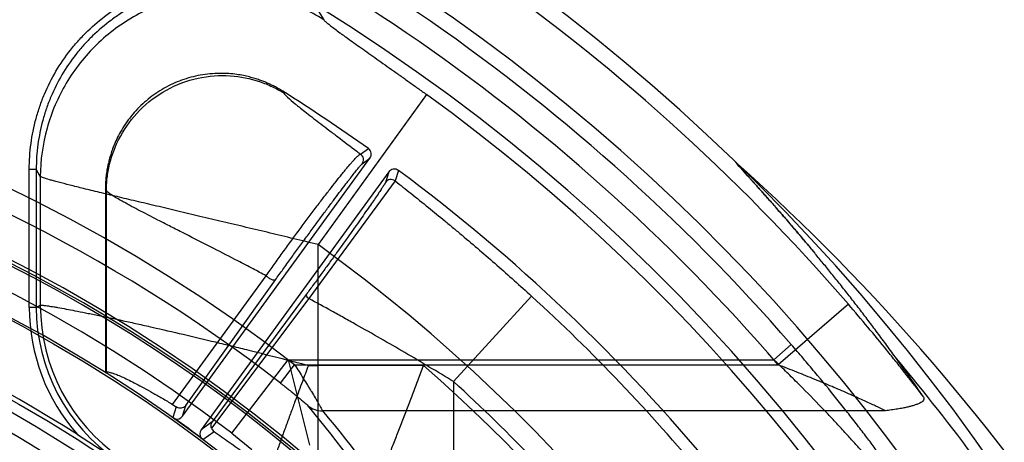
# Model space of a CAD drawing. Header units: millimetres. Extents: x 0 to 297, y 0 to 210.
# Tile 61 of 256: x 141.546 to 141.929, y 91.3 to 91.464. Entities that reach past the tile are written whole.
import ezdxf

# ---------------------------------------------------------------- set-up
doc = ezdxf.new("R2010")
doc.units = ezdxf.units.MM
doc.header["$LTSCALE"] = 16.335
doc.layers.get('0').update_dxf_attribs({"linetype": 'CONTINUOUS'})
for name, color, linetype in [('01_GLOBAL', 7, 'CONTINUOUS'), ('INTFCLR_1', 7, 'CONTINUOUS'), ('INTFCLR_144815', 7, 'CONTINUOUS')]:
    doc.layers.add(name, color=color, linetype=linetype)

msp = doc.modelspace()

# ---------------------------------------------------------------- linework, layer by layer
at = {"color": 7, "linetype": 'Continuous'}
msp.add_circle((142.5788034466, 92.2083412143), 3.42, dxfattribs=at)
at = {"color": 9, "linetype": 'Continuous'}
msp.add_arc((142.5788034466, 92.2083412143), 3.3761688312, 182.9674534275, 267.0325465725, dxfattribs=at)
at = {"layer": '01_GLOBAL', "color": 7, "linetype": 'Continuous'}
msp.add_circle((142.5788034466, 92.2083412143), 3.465, dxfattribs=at)
at = {"layer": 'INTFCLR_1', "color": 6, "linetype": 'Continuous'}
for radius in [0.5431065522, 0.5161422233]:
    msp.add_arc((141.273551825, 90.84008959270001), radius, 270, 90.00000002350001, dxfattribs=at)
at = {"layer": 'INTFCLR_144815', "color": 9, "linetype": 'Continuous'}
for p, q in [((141.6624865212, 91.46712585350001), (141.6643248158, 91.46412293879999)), ((141.6488170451, 91.43565176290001), (141.6484080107, 91.4363465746)), ((141.7042796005, 91.4350392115), (141.6621150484, 91.37679875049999)), ((141.678617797, 91.41192055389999), (141.6816620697, 91.4140980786)), ((141.6792432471, 91.40813356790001), (141.6822794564, 91.41031077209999)), ((141.5499896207, 91.3523972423), (141.5499896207, 91.4060250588)), ((141.5499896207, 91.4060250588), (141.5526859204, 91.4060250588)), ((141.5526859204, 91.4060250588), (141.5526859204, 91.3523972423)), ((141.554263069, 91.403185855), (141.5526859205, 91.4060261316)), ((141.6895606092, 91.40502070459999), (141.6882602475, 91.4009324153)), ((141.6933533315, 91.4056038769), (141.692055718, 91.4015074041)), ((141.5542630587, 91.4031837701), (141.5542630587, 91.3532277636)), ((141.692055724, 91.40150739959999), (141.6585971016, 91.3557813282)), ((141.5799221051, 91.39763174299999), (141.5795518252, 91.39830216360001)), ((141.5799221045, 91.32719626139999), (141.5799221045, 91.39763158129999)), ((141.6621150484, 91.25794562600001), (141.6621150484, 91.37679875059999)), ((141.60561217, 91.3146984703), (141.6419333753, 91.36468596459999)), ((141.6108004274, 91.3142758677), (141.645573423, 91.3630992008)), ((141.6585971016, 91.3557813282), (141.6207415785, 91.3054726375)), ((141.6575359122, 91.35736809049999), (141.6210554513, 91.3078923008)), ((141.7450280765, 91.3567669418), (141.7147370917, 91.3235719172)), ((141.5526859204, 91.3523972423), (141.5499896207, 91.3523972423)), ((141.5526859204, 91.3523972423), (141.5542630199, 91.3532277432)), ((141.8680634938, 91.3536207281), (141.8408209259, 91.3300889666)), ((141.8459102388, 91.33795928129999), (141.8391200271, 91.3320527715)), ((141.6286062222, 91.3034938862), (141.6504869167, 91.3320517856)), ((141.6504875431, 91.33205259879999), (141.6588372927, 91.29884378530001)), ((141.6504876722, 91.3320527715), (141.839120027, 91.3320527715)), ((141.6475296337, 91.3229777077), (141.6530370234, 91.3300889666)), ((141.6530370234, 91.3300889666), (141.8408209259, 91.3300889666)), ((141.6583701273, 91.3298463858), (141.6621150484, 91.3298463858)), ((141.7030652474, 91.3298469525), (141.6621150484, 91.3298469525)), ((141.7147370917, 91.3235719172), (141.7147370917, 91.2736250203)), ((141.6070843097, 91.3137225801), (141.6057819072, 91.3096118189)), ((141.6094926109, 91.31012827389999), (141.610800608, 91.3142761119)), ((141.882441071, 91.3122579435), (141.6638471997, 91.3122579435)), ((141.6210557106, 91.3078926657), (141.616773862, 91.30483834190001)), ((141.6174292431, 91.3011495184), (141.621717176, 91.304216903)), ((141.6286061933, 91.3034938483), (141.6364673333, 91.2972328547))]:
    msp.add_line(p, q, dxfattribs=at)
at = {"layer": 'INTFCLR_144815', "color": 6, "linetype": 'Continuous'}
for p, q in [((141.6094924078, 91.3101279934), (141.6822794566, 91.4103107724)), ((141.6895606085, 91.4050207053), (141.6167735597, 91.3048379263)), ((141.5795518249, 91.39830214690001), (141.5795518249, 91.32699167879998)), ((141.5795518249, 91.32699167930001), (141.5799221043, 91.3271962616)), ((141.6056121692, 91.3146984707), (141.6070843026, 91.3137225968)), ((141.6065197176, 91.3091309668), (141.6058970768, 91.30953145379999)), ((141.5686641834, 91.303025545), (141.5800872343, 91.295608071)), ((141.6167439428, 91.3017026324), (141.6173265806, 91.30122711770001))]:
    msp.add_line(p, q, dxfattribs=at)
for radius in [0.5743020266, 0.5472855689]:
    msp.add_circle((141.273551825, 90.84008959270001), radius, dxfattribs=at)
for centre, radius, start, end in [((141.273551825, 90.84008959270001), 0.7917112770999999, 313.9937911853, 154.5150993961), ((141.273551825, 90.84008959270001), 0.7647112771, 312.9543589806, 154.5144414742), ((141.273551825, 90.84008959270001), 0.73941501, 282.2440355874, 71.2863570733), ((141.273551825, 90.84008959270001), 0.7043008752, 54.5878227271, 57.84315343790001), ((141.273551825, 90.84008959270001), 0.5949342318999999, 45.0000000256, 314.9999999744), ((141.273551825, 90.84008959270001), 0.5938695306, 44.999999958, 315.000000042), ((141.273551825, 90.84008959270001), 0.5930090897, 44.99999997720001, 315.0000000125), ((141.273551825, 90.84008959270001), 0.5750735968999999, 47.86578076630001, 312.1342192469), ((141.6800962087, 91.41189905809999), 0.0026997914, 323.9645771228, 54.54656483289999), ((141.6917458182, 91.4034351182), 0.0026997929, 53.453433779, 144.0353775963), ((141.273551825, 90.84008959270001), 0.7043008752, 39.5878227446, 53.41217725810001), ((141.273551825, 90.84008959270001), 0.5489999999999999, 57.4833087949, 79.3673701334), ((141.273551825, 90.84008959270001), 0.5361020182, 25.6072723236, 64.3927276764), ((141.273551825, 90.84008959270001), 0.5751764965, 53.2829108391, 54.71708917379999), ((141.6073068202, 91.31171397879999), 0.0027003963, 253.0528426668, 324.0332483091), ((141.273551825, 90.84008959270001), 0.5752107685, 53.3705705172, 54.6294295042), ((141.6189568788, 91.3032493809), 0.0027000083, 143.961009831, 214.9519050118)]:
    msp.add_arc(centre, radius, start, end, dxfattribs=at)
at = {"layer": 'INTFCLR_144815', "color": 9, "linetype": 'Continuous'}
for centre, radius, start, end in [((141.273551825, 90.84008959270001), 0.7855942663, 40.82000966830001, 69.7456365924), ((141.273551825, 90.84008959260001), 0.7585963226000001, 41.0185890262, 70.4297169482), ((141.273551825, 90.84008959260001), 0.7495956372, 40.8200096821, 70.5083984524), ((141.273551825, 90.84008959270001), 0.6197635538, 52.2436298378, 307.7563701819), ((141.273551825, 90.84008959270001), 0.6107702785, 52.2436298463, 75.5403197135), ((141.273551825, 90.84008959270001), 0.7345008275, 292.4997540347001, 54.0964566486), ((141.273551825, 90.84008959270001), 0.5837869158, 52.5411294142, 307.4588705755), ((141.677055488, 91.4097172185), 0.0027009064, 324.1003936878, 54.6608637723), ((141.2721114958, 90.7902413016), 0.8291653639, 33.2549236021, 48.17648278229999), ((141.6904424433, 91.39934110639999), 0.0027009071, 53.3243867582, 143.8995830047), ((141.2735550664, 90.84009111), 0.6625959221, 292.4997540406, 54.09645665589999), ((141.273551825, 90.84008959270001), 0.6994607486, 39.7244769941, 47.61905441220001), ((141.6245728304, 91.35238986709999), 0.07458301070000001, 179.9943333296, 221.4427913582), ((141.6245672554, 91.35238677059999), 0.0718812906, 179.9916531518, 235.5892274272), ((141.6263745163, 91.35333837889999), 0.0721117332, 180.0878887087, 235.4165365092), ((141.2718826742, 90.8167516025), 0.8025240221, 32.7308374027, 39.9894278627), ((141.2735749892, 90.84009512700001), 0.6513931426, 311.2505121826, 48.7494878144), ((141.2735518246, 90.84008959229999), 0.6545224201, 39.83249369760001, 47.61905440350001)]:
    msp.add_arc(centre, radius, start, end, dxfattribs=at)
at = {"layer": 'INTFCLR_144815', "color": 6, "linetype": 'Continuous'}
msp.add_ellipse((141.273551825, 90.8880457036), major_axis=(0, 0.7583200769), ratio=0.9979983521, start_param=-0.9685585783, end_param=-0.9445698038, dxfattribs=at)
at = {"layer": 'INTFCLR_144815', "color": 9, "linetype": 'Continuous'}
for points, knots in [([(141.5499896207, 91.4060250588), (141.5499899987, 91.4093826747), (141.5504362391, 91.41602507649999), (141.552071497, 91.42413751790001), (141.5540401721, 91.4305373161), (141.5564401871, 91.43679043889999), (141.5601547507, 91.444176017), (141.5648585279, 91.4510668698), (141.5691804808, 91.4561935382), (141.5737866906, 91.46096549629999), (141.5788361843, 91.4652479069), (141.5843478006, 91.46903989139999), (141.5901149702, 91.47245556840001), (141.5976201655, 91.47593047), (141.6047731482, 91.4781511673), (141.6096941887, 91.479230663), (141.6129734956, 91.4798346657), (141.6187326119, 91.4805984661), (141.6253498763, 91.4808116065), (141.631174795, 91.48041523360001), (141.6343684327, 91.4800339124), (141.6358778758, 91.4798066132), (141.6365594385, 91.47969435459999)], [0, 0, 0, 0, 0.07717683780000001, 0.1543536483, 0.1929420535, 0.2315304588, 0.3087072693, 0.3858840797, 0.424472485, 0.4630608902, 0.5402377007, 0.5788261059, 0.6174145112, 0.6945913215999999, 0.7717681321, 0.7910623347, 0.8103565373, 0.8489449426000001, 0.9261217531, 0.9647101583, 0.9840043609, 1, 1, 1, 1]), ([(141.6624870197, 91.46712668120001), (141.6613852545, 91.4678103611), (141.6595691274, 91.46887098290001), (141.6569943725, 91.4702281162), (141.6526608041, 91.47233061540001), (141.6457901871, 91.4749849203), (141.6387580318, 91.4766519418), (141.6340050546, 91.477368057), (141.6309431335, 91.4777336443), (141.6253457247, 91.4781178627), (141.6189274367, 91.47791449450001), (141.613377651, 91.47717810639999), (141.6102188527, 91.4765962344), (141.6055135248, 91.4755643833), (141.5986064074, 91.4734286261), (141.591318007, 91.4700489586), (141.5857971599, 91.46677760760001), (141.5805101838, 91.4631422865), (141.5756098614, 91.45898891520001), (141.5711628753, 91.4543778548), (141.5670252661, 91.44946741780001), (141.5624912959, 91.4428321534), (141.5588828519, 91.43565201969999), (141.5565878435, 91.42965811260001), (141.5546985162, 91.4235232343), (141.553109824, 91.4156443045), (141.5526853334, 91.40923369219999), (141.5526859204, 91.4060250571)], [0, 0, 0, 0, 0.0254375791, 0.0412343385, 0.0570889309, 0.1199202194, 0.1852720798, 0.1983616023, 0.2142122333, 0.2457541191, 0.3083631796, 0.3397462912, 0.3555174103, 0.3713614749, 0.4342395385, 0.4968767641, 0.5284769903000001, 0.5600464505, 0.6226733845, 0.6540495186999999, 0.6856454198, 0.7485590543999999, 0.811206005, 0.8427983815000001, 0.8743896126, 0.9370533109, 1, 1, 1, 1]), ([(141.6643248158, 91.46412293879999), (141.6589403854, 91.46745773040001), (141.6472110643, 91.4727162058), (141.6281998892, 91.4756916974), (141.6090378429, 91.4735891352), (141.5910817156, 91.46654849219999), (141.5755842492, 91.455067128), (141.5636318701, 91.43994279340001), (141.5560633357, 91.4222511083), (141.554294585, 91.4095192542), (141.554263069, 91.403185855)], [0, 0, 0, 0, 0.1247496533, 0.2496900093, 0.3747967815, 0.4999999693, 0.6252031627, 0.75030995, 0.8752503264, 1, 1, 1, 1]), ([(141.6643248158, 91.46412293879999), (141.6644446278, 91.4639261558), (141.6648950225, 91.4634835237), (141.6655506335, 91.46290664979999), (141.6662827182, 91.4623119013), (141.6672600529, 91.4615422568), (141.6687026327, 91.4604509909), (141.6702883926, 91.45928485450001), (141.6717120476, 91.4582517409), (141.673315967, 91.4570967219), (141.6754646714, 91.45556260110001), (141.6781987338, 91.4536231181), (141.6811153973, 91.45156074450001), (141.684180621, 91.44939456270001), (141.6873621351, 91.44714375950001), (141.6900742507, 91.4452200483), (141.6922900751, 91.44364418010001), (141.6945511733, 91.4420329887), (141.6973991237, 91.4399969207), (141.7008332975, 91.4375298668), (141.7031283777, 91.4358727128), (141.7042796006, 91.4350392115)], [0, 0, 0, 0, 0.0139781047, 0.0377492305, 0.0532452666, 0.0711414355, 0.1132441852, 0.1629702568, 0.1905702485, 0.2199660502, 0.2828898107, 0.3507538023, 0.4233460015, 0.4996200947, 0.5784799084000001, 0.659797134, 0.7013603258, 0.7434504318, 0.8282482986, 0.9137679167, 1, 1, 1, 1]), ([(141.5799221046, 91.3976316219), (141.5799262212, 91.39846102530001), (141.5799815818, 91.4001463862), (141.5802917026, 91.4036079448), (141.5814460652, 91.41002794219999), (141.585021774, 91.41932168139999), (141.5924992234, 91.42943606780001), (141.6029348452, 91.4373621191), (141.6152039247, 91.4419658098), (141.6277474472, 91.44290021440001), (141.637516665, 91.4409707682), (141.6435636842, 91.4385252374), (141.6462914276, 91.43712945), (141.6477577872, 91.4362983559), (141.6484678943, 91.43586935), (141.6488170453, 91.4356517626)], [0, 0, 0, 0, 0.0260957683, 0.0530223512, 0.1092920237, 0.2308962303, 0.3625928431, 0.4999984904, 0.6374041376, 0.7691007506, 0.8907049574, 0.9469746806, 0.9739012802, 0.9870561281, 1, 1, 1, 1]), ([(141.6488170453, 91.4356517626), (141.6491873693, 91.4350208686), (141.6507078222, 91.4336030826), (141.6525432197, 91.43200130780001), (141.6542320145, 91.43062699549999), (141.6556845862, 91.4294611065), (141.6586578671, 91.4271255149), (141.6623578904, 91.4242910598), (141.6658382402, 91.4216444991), (141.6680437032, 91.4199700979), (141.6716680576, 91.41721915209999), (141.6752012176, 91.4145340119), (141.6781459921, 91.4122817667), (141.6786176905, 91.41192063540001)], [0, 0, 0, 0, 0.0575478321, 0.160403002, 0.1931356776, 0.2286681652, 0.3069583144, 0.4905315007, 0.5953295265, 0.6509068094, 0.7083610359, 0.9532674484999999, 1, 1, 1, 1]), ([(141.641933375, 91.36468596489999), (141.6429594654, 91.3661339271), (141.645047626, 91.3690617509), (141.647693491, 91.37273218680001), (141.6498551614, 91.375709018), (141.6520280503, 91.3786877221), (141.6541957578, 91.381636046), (141.6563519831, 91.3845464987), (141.6584455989, 91.38735986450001), (141.6609736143, 91.3907273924), (141.6634418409, 91.39397778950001), (141.6653246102, 91.3964324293), (141.6670513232, 91.39866555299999), (141.6690487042, 91.4012192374), (141.6709479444, 91.4036010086), (141.6723354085, 91.4053055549), (141.6735200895, 91.4067370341), (141.674609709, 91.4080221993), (141.6756125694, 91.40915943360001), (141.6764067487, 91.4100299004), (141.6772157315, 91.410873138), (141.6779815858, 91.4115564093), (141.678431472, 91.4118770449), (141.6786177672, 91.4119205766)], [0, 0, 0, 0, 0.0888715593, 0.180088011, 0.2265848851, 0.2731028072, 0.3647256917, 0.4098410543, 0.4544924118, 0.5403426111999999, 0.6207090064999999, 0.6588749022, 0.6952605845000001, 0.7620698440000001, 0.8212274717, 0.8478087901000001, 0.8721324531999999, 0.9142759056, 0.9321869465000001, 0.9480425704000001, 0.9733338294, 0.9904194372, 1, 1, 1, 1]), ([(141.6455734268, 91.3630992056), (141.6465449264, 91.36445482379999), (141.6485174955, 91.3671995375), (141.6510080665, 91.37064679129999), (141.6530383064, 91.37344638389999), (141.6550765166, 91.3762499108), (141.6571044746, 91.3790290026), (141.6591168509, 91.38177616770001), (141.6610686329, 91.38443366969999), (141.6634182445, 91.3876202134), (141.6657041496, 91.3907024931), (141.6674423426, 91.39303473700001), (141.6690320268, 91.39516020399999), (141.6708640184, 91.3975963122), (141.6725950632, 91.39987775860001), (141.6738506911, 91.4015182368), (141.67491613, 91.4029007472), (141.6758877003, 91.40414973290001), (141.6767716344, 91.4052637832), (141.67745998, 91.40612882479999), (141.6782698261, 91.4070725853), (141.678852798, 91.40785170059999), (141.6792432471, 91.40813356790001)], [0, 0, 0, 0, 0.08895715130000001, 0.1802843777, 0.2268387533, 0.2734155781, 0.365162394, 0.4103411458, 0.4550529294, 0.5410318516, 0.6215149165, 0.6597347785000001, 0.6961786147, 0.7630850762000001, 0.8223143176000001, 0.8489305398, 0.8732738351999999, 0.9154146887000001, 0.93331916, 0.9491497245, 0.9743143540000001, 1, 1, 1, 1]), ([(141.6621150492, 91.37679875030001), (141.6589973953, 91.377551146), (141.6527829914, 91.379046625), (141.6434932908, 91.3812750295), (141.6357931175, 91.3831127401), (141.6296808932, 91.3845686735), (141.6236891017, 91.3859934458), (141.616357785, 91.3877332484), (141.6077620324, 91.3897697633), (141.5994836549, 91.39173108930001), (141.5916098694, 91.3935999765), (141.5842329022, 91.39535881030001), (141.5784345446, 91.3967521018), (141.5741064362, 91.3978032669), (141.5702758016, 91.398741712), (141.5660179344, 91.3998020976), (141.5621327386, 91.4007986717), (141.5594972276, 91.4015074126), (141.5575533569, 91.4020435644), (141.5558416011, 91.4025796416), (141.5546334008, 91.402961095), (141.5542630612, 91.4031842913)], [0, 0, 0, 0, 0.0866382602, 0.172668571, 0.2580713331, 0.3004928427, 0.3424040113, 0.4244468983, 0.5040415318, 0.5810379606, 0.6542699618, 0.7226536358, 0.7859053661, 0.8153652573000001, 0.8429722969, 0.8924454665, 0.9339049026, 0.9513093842, 0.9661907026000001, 0.9883191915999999, 1, 1, 1, 1]), ([(141.6882602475, 91.4009324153), (141.6881148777, 91.4004785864), (141.6875497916, 91.3996984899), (141.6869098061, 91.39865088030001), (141.6863060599, 91.39774361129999), (141.68502986, 91.3958286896), (141.6832907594, 91.39329865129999), (141.6810468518, 91.39007236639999), (141.6790060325, 91.3871650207), (141.6767521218, 91.3839761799), (141.6747464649, 91.38115597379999), (141.6730489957, 91.3787786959), (141.6712615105, 91.37628196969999), (141.6689625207, 91.3730828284), (141.6666200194, 91.3698384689), (141.6647079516, 91.3671992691), (141.6627867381, 91.3645534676), (141.6603987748, 91.3612759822), (141.6584877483, 91.35866525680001), (141.6575359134, 91.3573680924)], [0, 0, 0, 0, 0.0268112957, 0.0530056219, 0.0694530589, 0.0880533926, 0.1825131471, 0.2421460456, 0.3091655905, 0.3823603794, 0.4618484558, 0.5038695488, 0.5467078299, 0.6346082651, 0.7255152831, 0.7718486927, 0.8179689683, 0.9094787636, 1, 1, 1, 1]), ([(141.6920557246, 91.4015073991), (141.6940892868, 91.39990959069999), (141.6984233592, 91.3964804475), (141.7048449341, 91.391317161), (141.7103491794, 91.3868134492), (141.7146923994, 91.3832118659), (141.7214888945, 91.37752199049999), (141.7316749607, 91.36878364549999), (141.7405854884, 91.3608208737), (141.7450280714, 91.3567669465)], [0, 0, 0, 0, 0.1118698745, 0.2390596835, 0.3564268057, 0.4195062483, 0.4831236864, 0.7398447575, 1, 1, 1, 1]), ([(141.6419334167, 91.364685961), (141.6402656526, 91.3655648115), (141.6375933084, 91.366967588), (141.6339289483, 91.3688788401), (141.6288223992, 91.37153210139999), (141.6240535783, 91.37398985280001), (141.6168040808, 91.37770591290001), (141.6118560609, 91.3802284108), (141.6067817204, 91.38281431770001), (141.6036941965, 91.38438921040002), (141.598826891, 91.3868769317), (141.5936548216, 91.3895447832), (141.5894916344, 91.3917523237), (141.5874590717, 91.3928546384), (141.5851215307, 91.3941483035), (141.5828258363, 91.3954524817), (141.5808041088, 91.3968311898), (141.5801344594, 91.39737536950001), (141.5799221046, 91.3976316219)], [0, 0, 0, 0, 0.0804798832, 0.1288484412, 0.1764367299, 0.3261559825, 0.357882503, 0.5242188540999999, 0.5632595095, 0.601020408, 0.6721865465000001, 0.7966204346, 0.8494589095, 0.8733610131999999, 0.8953245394, 0.9635463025, 0.9857920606, 1, 1, 1, 1]), ([(141.6455734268, 91.3630992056), (141.6454637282, 91.3629621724), (141.6448599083, 91.3628797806), (141.6439576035, 91.3632289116), (141.6428891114, 91.363835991), (141.6422206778, 91.36439563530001), (141.641933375, 91.36468596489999)], [0, 0, 0, 0, 0.126191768, 0.3760774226, 0.7063605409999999, 1, 1, 1, 1]), ([(141.6585971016, 91.3557813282), (141.6584206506, 91.35593787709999), (141.6580464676, 91.35630796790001), (141.6576402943, 91.3567711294), (141.6574608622, 91.3572494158), (141.6575359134, 91.3573680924)], [0, 0, 0, 0, 0.359327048, 0.7861028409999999, 1, 1, 1, 1]), ([(141.7147370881, 91.32357191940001), (141.7084798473, 91.32738268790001), (141.6959265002, 91.3348553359), (141.6816767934, 91.3430162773), (141.6721675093, 91.34833145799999), (141.6660718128, 91.3517079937), (141.661547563, 91.3541813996), (141.6585971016, 91.3557813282)], [0, 0, 0, 0, 0.3395500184, 0.6770394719, 0.7610295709, 0.8444453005, 1, 1, 1, 1]), ([(141.5542630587, 91.3532277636), (141.5545104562, 91.3532710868), (141.5552301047, 91.3532168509), (141.5565951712, 91.353075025), (141.5581199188, 91.35284312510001), (141.5596410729, 91.3525975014), (141.5627592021, 91.35206425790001), (141.5668305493, 91.3512959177), (141.5711812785, 91.35043210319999), (141.5740593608, 91.34984686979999), (141.578941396, 91.34883986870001), (141.5849123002, 91.3475659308), (141.5910550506, 91.3462136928), (141.5948073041, 91.345376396), (141.600739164, 91.3440390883), (141.6099157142, 91.3419222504), (141.6202592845, 91.3394566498), (141.6287513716, 91.3373843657), (141.6373869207, 91.33524517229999), (141.6460462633, 91.3330510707), (141.6537639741, 91.33105370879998), (141.657154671, 91.3301658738), (141.6583722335, 91.32984583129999)], [0, 0, 0, 0, 0.007057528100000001, 0.0199968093, 0.0387483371, 0.05030677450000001, 0.0633100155, 0.1276290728, 0.1667251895, 0.1879489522, 0.2101566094, 0.3067956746, 0.3595012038, 0.3868973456, 0.4148251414, 0.5303667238, 0.6515226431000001, 0.7136148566, 0.7759916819, 0.9015111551, 0.9646249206, 1, 1, 1, 1]), ([(141.8972095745, 91.3176252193), (141.8969191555, 91.3180088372), (141.894527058, 91.32116153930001), (141.8909819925, 91.32575040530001), (141.8871000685, 91.3306604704), (141.8847695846, 91.33357322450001), (141.8811732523, 91.338032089), (141.8756438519, 91.34475052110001), (141.8706222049, 91.3506584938), (141.8680634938, 91.3536207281)], [0, 0, 0, 0, 0.0311601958, 0.2562938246, 0.3755179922, 0.436517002, 0.4978754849, 0.7465020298, 1, 1, 1, 1]), ([(141.8865284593, 91.2864666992), (141.8860562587, 91.2871430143), (141.8852218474, 91.2883256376), (141.8835487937, 91.29066817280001), (141.8818714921, 91.2929825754), (141.8800399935, 91.2954773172), (141.8779541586, 91.2982927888), (141.8751393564, 91.3020393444), (141.8721787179, 91.3059076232), (141.8696677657, 91.3091422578), (141.8670241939, 91.3125150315), (141.862183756, 91.3186007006), (141.857190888, 91.3246942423), (141.8527734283, 91.3299542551), (141.8497450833, 91.3335241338), (141.8474506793, 91.3361883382), (141.8459102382, 91.3379592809)], [0, 0, 0, 0, 0.0377150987, 0.0661774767, 0.1316218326, 0.1684043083, 0.2076852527, 0.2918342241, 0.3826682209, 0.4304127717, 0.4790648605, 0.5786084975, 0.7859529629, 0.8392389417, 0.892678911, 1, 1, 1, 1]), ([(141.8812616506, 91.2871623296), (141.8806618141, 91.2880428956), (141.8794599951, 91.2893828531), (141.877964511, 91.2911829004), (141.8763076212, 91.29311023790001), (141.8746518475, 91.29501684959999), (141.8728432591, 91.29707113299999), (141.8707801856, 91.2993893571), (141.8679991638, 91.3024775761), (141.8650742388, 91.30566111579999), (141.8625941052, 91.30832379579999), (141.8599810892, 91.31110258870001), (141.8551914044, 91.3161205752), (141.850260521, 91.3211369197), (141.8459003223, 91.3254616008), (141.8429069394, 91.3284029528), (141.8406430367, 91.33059814), (141.8391200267, 91.33205277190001)], [0, 0, 0, 0, 0.0518836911, 0.0872979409, 0.1140427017, 0.1756301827, 0.210274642, 0.247320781, 0.3267487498, 0.4126459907, 0.4578406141, 0.5039442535, 0.5983910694, 0.7956393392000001, 0.8464450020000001, 0.8974427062, 1, 1, 1, 1]), ([(141.6530370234, 91.3300889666), (141.6536057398, 91.32921177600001), (141.654725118, 91.3274600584), (141.656382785, 91.3248418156), (141.6577355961, 91.3226710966), (141.6587947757, 91.3209509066), (141.6598073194, 91.319294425), (141.6607767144, 91.3176870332), (141.6616858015, 91.31614940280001), (141.6622977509, 91.3151069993), (141.6630207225, 91.3138256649), (141.6635778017, 91.3129082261), (141.6638471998, 91.3122579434)], [0, 0, 0, 0, 0.1503634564, 0.2989949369, 0.445713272, 0.5182436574, 0.5895505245, 0.7249529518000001, 0.7882116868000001, 0.8464879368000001, 0.8987608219, 1, 1, 1, 1]), ([(141.8824410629, 91.31225795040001), (141.8814313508, 91.31278616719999), (141.8798072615, 91.3135438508), (141.8767249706, 91.3149959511), (141.8738013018, 91.3163318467), (141.8710038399, 91.3175872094), (141.8692046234, 91.31838473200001), (141.8662489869, 91.31968669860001), (141.8626605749, 91.32123507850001), (141.8589765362, 91.3227886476), (141.856757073, 91.3237132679), (141.853307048, 91.32514023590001), (141.8480014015, 91.32728726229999), (141.8432450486, 91.3291540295), (141.840820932, 91.33008897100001)], [0, 0, 0, 0, 0.0754796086, 0.1186448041, 0.2257035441, 0.2883782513, 0.3217450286, 0.3560616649, 0.5023046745, 0.5806081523, 0.6208920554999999, 0.6615629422, 0.8279043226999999, 1, 1, 1, 1]), ([(141.6475296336, 91.3229777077), (141.64808716, 91.3225459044), (141.6491904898, 91.32168566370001), (141.6508225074, 91.3203949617), (141.6524145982, 91.3191186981), (141.6539387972, 91.317873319), (141.655361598, 91.31670319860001), (141.656756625, 91.3154807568), (141.6577468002, 91.3147162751), (141.6581804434, 91.31418852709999)], [0, 0, 0, 0, 0.1531500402, 0.3038366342, 0.4518873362, 0.5962650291, 0.7313885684, 0.8516566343, 1, 1, 1, 1]), ([(141.6581804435, 91.31418852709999), (141.6700394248, 91.29983509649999), (141.6848455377, 91.27980773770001), (141.6981579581, 91.2588329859), (141.7013983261, 91.25352123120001)], [0, 0, 0, 0, 0.7495205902, 1, 1, 1, 1]), ([(141.6581804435, 91.31418852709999), (141.6589690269, 91.313556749), (141.6607854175, 91.3125594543), (141.6628320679, 91.3122421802), (141.6638471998, 91.3122579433)], [0, 0, 0, 0, 0.4988139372, 1, 1, 1, 1]), ([(141.6638471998, 91.3122579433), (141.6759160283, 91.2977338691), (141.6909932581, 91.27746527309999), (141.7045623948, 91.25623349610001), (141.7078664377, 91.2508559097)], [0, 0, 0, 0, 0.7494986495, 1, 1, 1, 1])]:
    msp.add_open_spline(points, degree=3, knots=knots, dxfattribs=at)
at = {"layer": 'INTFCLR_144815', "color": 6, "linetype": 'Continuous'}
for points, knots in [([(141.6484080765, 91.4363466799), (141.6478458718, 91.436700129), (141.6467732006, 91.43734184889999), (141.6452183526, 91.43818710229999), (141.6438040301, 91.4388901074), (141.6424319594, 91.4395166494), (141.6409923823, 91.440117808), (141.63937923, 91.440724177), (141.6375536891, 91.4413279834), (141.6354798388, 91.4419120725), (141.6331150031, 91.4424510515), (141.6304083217, 91.44290773), (141.6272968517, 91.4432277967), (141.6238218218, 91.4433268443), (141.6201263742, 91.4431306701), (141.6163935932, 91.4426160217), (141.6127216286, 91.4417910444), (141.6091366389, 91.44066290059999), (141.6056609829, 91.439239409), (141.602319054, 91.4375309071), (141.5991342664, 91.43555020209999), (141.596126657, 91.4333105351), (141.5933169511, 91.43082730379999), (141.590725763, 91.428119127), (141.5883707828, 91.42520600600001), (141.5863281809, 91.4221975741), (141.5846577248, 91.41925809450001), (141.5833615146, 91.4165450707), (141.5823729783, 91.4140953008), (141.5816183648, 91.4118827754), (141.5810439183, 91.4098854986), (141.5806084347, 91.4080804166), (141.5802808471, 91.406447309), (141.580035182, 91.40495468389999), (141.5798423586, 91.4034944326), (141.5796887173, 91.401946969), (141.579578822, 91.400199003), (141.5795518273, 91.39896069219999), (141.5795518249, 91.39830214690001)], [0, 0, 0, 0, 0.0207809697, 0.0391000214, 0.0553677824, 0.0701952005, 0.08629333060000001, 0.1041769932, 0.1241110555, 0.1464456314, 0.1715734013, 0.1999753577, 0.2322905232, 0.2693773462, 0.308648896, 0.3479582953, 0.3871533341, 0.4262816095, 0.4654291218, 0.5045475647, 0.5435966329, 0.582655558, 0.62175638, 0.6608012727, 0.6998089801, 0.7388430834, 0.7744593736, 0.8055075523, 0.8328653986, 0.8570792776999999, 0.8786279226, 0.8978771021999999, 0.9151700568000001, 0.9307389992, 0.9452055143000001, 0.9612552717, 0.9793921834, 1, 1, 1, 1]), ([(141.6583723, 91.3298458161), (141.6579839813, 91.3287930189), (141.6571919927, 91.3266977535), (141.6559747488, 91.3234205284), (141.6546555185, 91.3198731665), (141.6531843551, 91.3158962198), (141.651570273, 91.3115115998), (141.6498581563, 91.30683272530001), (141.648122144, 91.3020537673), (141.6464245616, 91.2973392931), (141.6447947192, 91.2927680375), (141.643245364, 91.2883702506), (141.6417742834, 91.2841340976), (141.6404160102, 91.28015372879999), (141.6391554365, 91.2763766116), (141.6380289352, 91.2729025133), (141.637033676, 91.2697101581), (141.636202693, 91.2668980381), (141.6355341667, 91.2644480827), (141.6350311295, 91.26236602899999), (141.6347019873, 91.26066932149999), (141.6345326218, 91.2591972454), (141.6345395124, 91.25824989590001), (141.6347122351, 91.257799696)], [0, 0, 0, 0, 0.0442713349, 0.0883715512, 0.1379269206, 0.19359001, 0.2556652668, 0.3222620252, 0.3901560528, 0.4562638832, 0.5199524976, 0.5816257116, 0.6402218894, 0.6968713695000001, 0.747553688, 0.7973187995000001, 0.8409588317, 0.8794745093, 0.9130099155, 0.9411172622, 0.9640325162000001, 0.9809759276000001, 1, 1, 1, 1]), ([(141.6750922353, 91.25794562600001), (141.6751997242, 91.2582126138), (141.6754388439, 91.2588064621), (141.6758567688, 91.2598461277), (141.676274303, 91.2608861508), (141.6766793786, 91.26189603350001), (141.677036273, 91.2627863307), (141.6774282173, 91.2637648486), (141.6778549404, 91.26483121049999), (141.6783160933, 91.26598491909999), (141.6788112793, 91.26722535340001), (141.679340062, 91.26855181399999), (141.6799020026, 91.26996352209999), (141.6804967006, 91.27145955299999), (141.6811236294, 91.2730388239), (141.6817821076, 91.2747000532), (141.682471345, 91.27644173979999), (141.6831903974, 91.27826226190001), (141.6839384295, 91.2801598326), (141.6847147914, 91.28213247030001), (141.6855185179, 91.28417813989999), (141.6863482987, 91.2862946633), (141.6872029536, 91.2884794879), (141.6880813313, 91.2907296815), (141.6889821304, 91.29304204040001), (141.6899040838, 91.295413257), (141.6908454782, 91.2978401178), (141.6918046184, 91.3003191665), (141.692780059, 91.30284663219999), (141.6937707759, 91.3054183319), (141.6947748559, 91.30803013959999), (141.6957900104, 91.3106781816), (141.6968144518, 91.31335805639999), (141.6978467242, 91.31606526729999), (141.6988857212, 91.3187948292), (141.6999286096, 91.32154247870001), (141.7009741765, 91.3243033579), (141.7020195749, 91.3270731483), (141.7027170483, 91.32892182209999), (141.7030652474, 91.3298469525)], [0, 0, 0, 0, 0.0111912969, 0.0248928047, 0.0435701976, 0.05476873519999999, 0.06720215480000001, 0.0808663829, 0.09575608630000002, 0.1118631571, 0.1291780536, 0.147690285, 0.1673883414, 0.188259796, 0.2102894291, 0.2334582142, 0.2577443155, 0.2831230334, 0.3095687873, 0.3370553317, 0.365553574, 0.3950314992, 0.4254527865, 0.4567766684, 0.4889577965, 0.5219478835, 0.5557028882, 0.5901745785, 0.6253061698, 0.6610457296, 0.6973359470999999, 0.7341096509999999, 0.7713188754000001, 0.8088941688, 0.8467695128, 0.884883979, 0.9231704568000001, 0.9615637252, 1, 1, 1, 1]), ([(141.5799221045, 91.32719626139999), (141.580355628, 91.3274357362), (141.5814044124, 91.32713448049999), (141.582828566, 91.3267313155), (141.5844978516, 91.32607271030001), (141.5865021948, 91.3252031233), (141.5888658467, 91.32408026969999), (141.5915698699, 91.322714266), (141.5946144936, 91.3210938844), (141.5979934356, 91.3192133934), (141.6017039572, 91.317063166), (141.6042738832, 91.3155172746), (141.6056121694, 91.31469847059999)], [0, 0, 0, 0, 0.0516664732, 0.09868849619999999, 0.1602908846, 0.2365338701, 0.3274136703, 0.4329398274, 0.5526439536, 0.6871535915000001, 0.8363320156, 1, 1, 1, 1]), ([(141.8972098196, 91.3176248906), (141.8974398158, 91.3172896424), (141.8974234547, 91.3160287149), (141.8959850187, 91.3153155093), (141.8946770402, 91.3147121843), (141.8934293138, 91.3142961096), (141.8921414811, 91.3139301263), (141.8907318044, 91.31358944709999), (141.8890745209, 91.31324363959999), (141.8870546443, 91.312884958), (141.8847960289, 91.31254796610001), (141.8832167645, 91.31234855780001), (141.8824410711, 91.3122579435)], [0, 0, 0, 0, 0.0724351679, 0.1822883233, 0.2564755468, 0.3349742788, 0.4147809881, 0.4954232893, 0.5931744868, 0.7164159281, 0.8608574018, 1, 1, 1, 1]), ([(141.610800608, 91.3142761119), (141.6106318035, 91.31404788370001), (141.6102132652, 91.31364462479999), (141.6094336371, 91.3132800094), (141.608594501, 91.3131778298), (141.6077848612, 91.3133245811), (141.607300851, 91.3135702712), (141.6070843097, 91.3137225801)], [0, 0, 0, 0, 0.2056429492, 0.4120473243, 0.6130705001, 0.8082152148, 1, 1, 1, 1]), ([(141.6207415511, 91.30547262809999), (141.6206496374, 91.3057272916), (141.6205396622, 91.3062748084), (141.6206344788, 91.3071246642), (141.6208854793, 91.3076533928), (141.6210557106, 91.3078926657)], [0, 0, 0, 0, 0.3214667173, 0.6513345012, 1, 1, 1, 1]), ([(141.6207415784, 91.3054726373), (141.6208259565, 91.3052388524), (141.6210837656, 91.30475873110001), (141.6214799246, 91.3043801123), (141.6217172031, 91.304216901)], [0, 0, 0, 0, 0.4632407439, 1, 1, 1, 1]), ([(141.6217172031, 91.304216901), (141.6236957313, 91.3028559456), (141.62774792, 91.3000149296), (141.633927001, 91.2955194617), (141.6404315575, 91.2906080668), (141.6472819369, 91.28523514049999), (141.6544915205, 91.2793539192), (141.6593644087, 91.2752147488), (141.6618506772, 91.2730595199)], [0, 0, 0, 0, 0.1417217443, 0.2920470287, 0.4509400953, 0.6227074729, 0.805815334, 1, 1, 1, 1])]:
    msp.add_open_spline(points, degree=3, knots=knots, dxfattribs=at)
at = {"layer": 'INTFCLR_144815', "color": 7, "linetype": 'Continuous'}
for points, knots in [([(141.8250305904, 91.4081370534), (141.8247710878, 91.4083889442), (141.8237909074, 91.40937128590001), (141.8250096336, 91.4078352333), (141.8256567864, 91.4071478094), (141.8265316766, 91.4061602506), (141.8274455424, 91.4051506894), (141.8285277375, 91.40395166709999), (141.8296113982, 91.40275257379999), (141.8306512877, 91.4015997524), (141.8316052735, 91.40054055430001), (141.8326862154, 91.3993376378), (141.8339377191, 91.3979407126), (141.8353695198, 91.39633646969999), (141.836947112, 91.394560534), (141.8385721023, 91.3927214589), (141.8402174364, 91.39084916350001), (141.8419160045, 91.38890516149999), (141.8436559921, 91.3869010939), (141.845325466, 91.38496575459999), (141.8468466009, 91.3831918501), (141.8482905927, 91.3814987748), (141.8497761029, 91.3797474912), (141.8513637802, 91.37786453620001), (141.8530852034, 91.37580972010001), (141.8542662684, 91.3743899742), (141.8548875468, 91.3736403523)], [0, 0, 0, 0, 0.0227008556, 0.0453939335, 0.0694662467, 0.0976611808, 0.1233372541, 0.1562673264, 0.1985804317, 0.2249422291, 0.2536919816, 0.2880653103, 0.3264539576, 0.3714210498, 0.4230377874, 0.475561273, 0.5254676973, 0.579493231, 0.63760412, 0.6920611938, 0.7399281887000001, 0.7842848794, 0.8317388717, 0.8840774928, 0.9388861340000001, 1, 1, 1, 1]), ([(141.8867469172, 91.3324906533), (141.8855119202, 91.3342012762), (141.88306007, 91.3375685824), (141.8794029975, 91.34250597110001), (141.8758366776, 91.3472426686), (141.8723331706, 91.35182383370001), (141.8688626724, 91.356293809), (141.8654118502, 91.3606726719), (141.8620379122, 91.36489238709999), (141.8587843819, 91.3689058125), (141.8556421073, 91.3727320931), (141.8525874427, 91.3764062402), (141.8496221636, 91.3799308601), (141.8468090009, 91.38323733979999), (141.8442014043, 91.3862708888), (141.841866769, 91.3889620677), (141.8397848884, 91.3913429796), (141.8379658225, 91.39340925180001), (141.8363521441, 91.3952315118), (141.8349276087, 91.3968321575), (141.8336646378, 91.3982450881), (141.8325614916, 91.3994747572), (141.8315781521, 91.4005680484), (141.8307019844, 91.4015394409), (141.8297199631, 91.4026286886), (141.8286848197, 91.4037634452), (141.8276541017, 91.40493443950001), (141.82669622, 91.4059041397), (141.8259428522, 91.4070970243), (141.8250391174, 91.4071808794), (141.8249653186, 91.40820036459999), (141.8250305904, 91.40813705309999)], [0, 0, 0, 0, 0.0647437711, 0.127818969, 0.188544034, 0.2466871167, 0.3047953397, 0.3621994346, 0.4177683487, 0.4705847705, 0.5207410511, 0.5697021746, 0.6172073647, 0.6620842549, 0.7029201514, 0.7399604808, 0.7714112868, 0.7999735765, 0.8244373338, 0.8461035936, 0.8657269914, 0.8825916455, 0.8967973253, 0.9108487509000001, 0.9227390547, 0.9417835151, 0.9580792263, 0.9702909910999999, 0.984470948, 0.9972095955, 1, 1, 1, 1])]:
    msp.add_open_spline(points, degree=3, knots=knots, dxfattribs=at)

doc.saveas('drawing.dxf')
